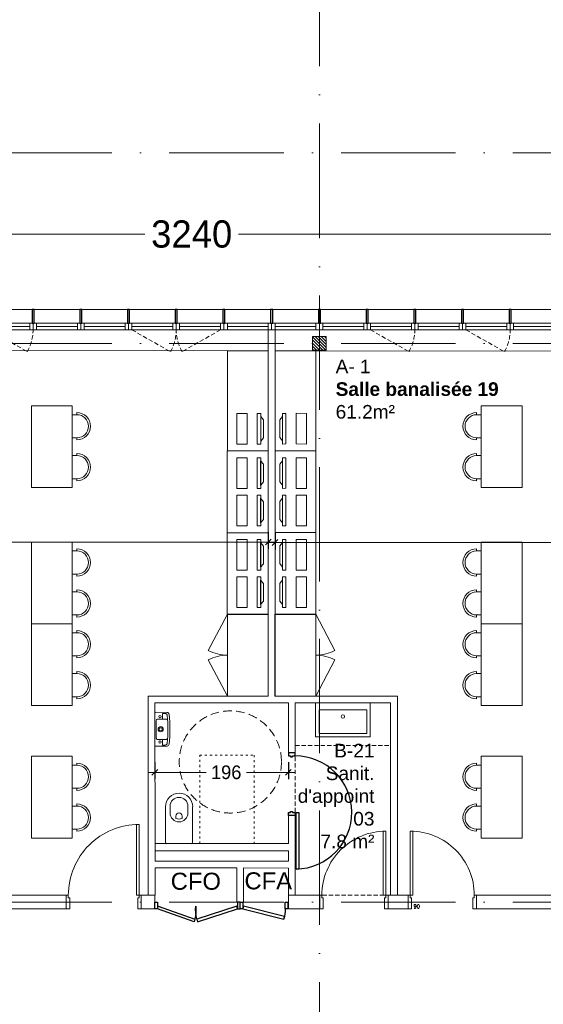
# Model space of a CAD drawing. Header units: centimetres. Extents: x 100159 to 225226, y -81380 to -23241.
# Tile 43 of 139: x 205420 to 206188, y -66844 to -65399. Entities that reach past the tile are written whole.
import ezdxf
from ezdxf.xclip import XClip

# ---------------------------------------------------------------- set-up
doc = ezdxf.new("R2010")
doc.units = ezdxf.units.CM
doc.header["$XCLIPFRAME"] = 2
for name, pattern in [('ACAD_ISO03W100', [30, 12, -18]), ('ACAD_ISO10W100', [18, 12, -3, 0, -3]), ('CACHE', [9.525, 6.35, -3.175]), ('CACHE2', [0.1875, 0.125, -0.0625]), ('CACHEX2', [19.05, 12.7, -6.35])]:
    doc.linetypes.add(name, pattern=pattern)
doc.layers.get('0').update_dxf_attribs({"lineweight": 5})
for name, color, linetype, lineweight in [('10', 252, 'Continuous', 5), ('13', 251, 'Continuous', 9), ('17', 6, 'Continuous', 5), ('34', 252, 'Continuous', 5), ('40', 8, 'CACHEX2', 5), ('DDL- CLOISONS DOUBLAGES', 1, 'Continuous', 5), ('DDL- MENUISERIES INT', 51, 'Continuous', 5), ('DDL- STRUCTURE', 5, 'Continuous', 5), ('DDL-HAB-COTES', 161, 'Continuous', 9), ('DDL-HAB-MOBILIER', 252, 'Continuous', 9), ('DDL-HAB-PMR', 251, 'Continuous', 9), ('DDL-HACHURES POCHAGE GRIS', 251, 'Continuous', 5), ('DDL-TECH-PLOMB CVC', 251, 'Continuous', 5), ('DDL-TRAIT AXES', 1, 'ACAD_ISO10W100', 5)]:
    doc.layers.add(name, color=color, linetype=linetype, lineweight=lineweight)
for name, color, linetype in [('18', 8, 'Continuous'), ('23', 63, 'Continuous'), ('37', 8, 'Continuous'), ('44', 7, 'Continuous'), ('DDL-PLAN MASSE PAYSAGE', 7, 'Continuous'), ('DDL-TEXTE 01', 7, 'Continuous')]:
    doc.layers.add(name, color=color, linetype=linetype)
doc.layers.add('GEL', color=113, linetype='Continuous', plot=False)
doc.styles.add('ARIAL', font='arial.ttf', dxfattribs={"height": 25})
doc.styles.add('Century Gothic', font='GOTHIC.TTF')
doc.styles.add('COTA', font='romans.shx', dxfattribs={"width": 0.8})
doc.styles.get("Standard").update_dxf_attribs({"font": 'arial.ttf'})
doc.dimstyles.new('C100 cm', dxfattribs={"dimscale": 100, "dimtxt": 0.2, "dimasz": 0.085, "dimexe": 0.1, "dimexo": 0.0625, "dimgap": 0.09, "dimtad": 0, "dimdec": 0, "dimzin": 0, "dimdsep": 46, "dimtxsty": 'Century Gothic', "dimblk": 'OBLIQUE', "dimcen": 0.09, "dimdle": 0.1, "dimclrd": 256, "dimclrt": 256, "dimadec": 0, "dimazin": 0, "dimtfac": 1, "dimtdec": 0, "dimtofl": 0, "dimtmove": 2, "dimatfit": 2, "dimfxl": 0.15, "dimfxlon": 1, "dimtolj": 1, "dimtzin": 0, "dimlwd": -1, "dimarcsym": 0})
doc.dimstyles.new('portes', dxfattribs={"dimtxt": 6, "dimasz": 2.5, "dimexe": 1.25, "dimexo": 0.625, "dimtad": 1, "dimjust": 1, "dimtxsty": 'COTA', "dimblk": 'NONE', "dimcen": 2.5, "dimse1": 1, "dimse2": 1, "dimsd1": 1, "dimsd2": 1, "dimadec": 0, "dimazin": 0, "dimtfac": 1, "dimtix": 1, "dimtofl": 0, "dimtmove": 0, "dimatfit": 0, "dimldrblk": 'NONE', "dimfxl": 1, "dimarcsym": 0})

# ---------------------------------------------------------------- blocks, each defined once
blk = doc.blocks.new('A$C7FA553E3')
blk.add_lwpolyline([(0, 32), (70, 32), (70, 42), (0, 42)], close=True)
for points in [[(5, 32), (65, 32), (65, 42), (5, 42), (5, 32)], [(5, 37), (65, 37)]]:
    blk.add_lwpolyline(points)
at = {"linetype": 'CACHE'}
blk.add_lwpolyline([(5, 32), (61.5, 0)], dxfattribs=at)
blk.add_arc((6, 32), 64, 330.0443, 0.0023, dxfattribs=at)
blk = doc.blocks.new('A$C6C21683D')
blk.add_lwpolyline([(0, 0), (70, 0), (70, 10), (0, 10)], close=True)
for points in [[(5, 0), (65, 0), (65, 10), (5, 10), (5, 0)], [(5, 5), (65, 5)]]:
    blk.add_lwpolyline(points)
blk = doc.blocks.new('A$C4B07383D')
for points in [[(5, 6.1), (58.7, 25), (57.6, 28.9), (4, 10), (5, 6.1)], [(120, 6.1), (61.6, 25), (62.6, 28.9), (121, 10), (120, 6.1)], [(190.3, 21.2), (130, 6.1), (129, 10), (189.3, 25), (190.3, 21.2)], [(0, 10), (0, 0), (4, 0), (4, 10), (0, 10)], [(125, 10), (125, 0), (121, 0), (121, 10), (125, 10)], [(125, 10), (125, 0), (129, 0), (129, 10), (125, 10)], [(191.2, 10), (191.2, 0), (195.2, 0), (195.2, 10), (191.2, 10)]]:
    blk.add_lwpolyline(points)
for centre, radius, start, end in [((-12.8, 10), 73, 356.9517, 11.8441), ((132.8, 10), 73, 168.1559, 183.0483), ((133.2, 10), 58, 0, 14.9999)]:
    blk.add_arc(centre, radius, start, end)
blk = doc.blocks.new('*D184')
at = {"layer": 'Defpoints', "color": 0, "transparency": 16777216}
for p in [(5, 0), (105, 0), (105, 0)]:
    blk.add_point(p, dxfattribs=at)
at = {"layer": 'GEL', "color": 0, "transparency": 16777216, "insert": (14.6, 3.6), "char_height": 6, "attachment_point": 5, "style": 'COTA'}
blk.add_mtext('100', dxfattribs=at)
blk = doc.blocks.new('_None')
blk = doc.blocks.new('*D182')
at = {"layer": 'Defpoints', "color": 0, "transparency": 16777216}
for p in [(5, 0), (95, 0), (95, 0)]:
    blk.add_point(p, dxfattribs=at)
at = {"layer": 'GEL', "color": 0, "transparency": 16777216, "insert": (12.6, 3.6), "char_height": 6, "attachment_point": 5, "style": 'COTA'}
blk.add_mtext('90', dxfattribs=at)
blk = doc.blocks.new('_Oblique')
at = {"color": 0, "linetype": 'ByBlock', "lineweight": -2}
blk.add_line((-0.5, -0.5), (0.5, 0.5), dxfattribs=at)
blk = doc.blocks.new('*D271')
at = {"layer": 'DDL-HAB-COTES', "color": 0, "lineweight": -2, "transparency": 16777216}
for p, q in [((207420.1, -65713.9), (207420.1, -65703.9)), ((204180.1, -65713.9), (204180.1, -65723.9))]:
    blk.add_line(p, q, dxfattribs=at)
at = {"layer": 'DDL-HAB-COTES', "transparency": 16777216}
for p, q in [((204170.1, -65713.9), (205603.4, -65713.9)), ((207430.1, -65713.9), (205741.1, -65713.9))]:
    blk.add_line(p, q, dxfattribs=at)
at = {"layer": 'Defpoints', "color": 0, "transparency": 16777216}
for p in [(204180.1, -65604.3), (204180.1, -65713.9), (207420.1, -65824.3)]:
    blk.add_point(p, dxfattribs=at)
at = {"layer": 'DDL-HAB-COTES', "transparency": 16777216, "xscale": 8.5, "yscale": 8.5, "zscale": 8.5, "rotation": 180}
blk.add_blockref('_Oblique', (204180.1, -65713.9), dxfattribs=at)
at = {"layer": 'DDL-HAB-COTES', "transparency": 16777216, "xscale": 8.5, "yscale": 8.5, "zscale": 8.5}
blk.add_blockref('_Oblique', (207420.1, -65713.9), dxfattribs=at)
at = {"layer": 'DDL-HAB-COTES', "lineweight": -3, "transparency": 16777216, "insert": (205672.3, -65713.9), "char_height": 40, "attachment_point": 5, "style": 'Century Gothic'}
blk.add_mtext('\\A1;3240', dxfattribs=at)
blk = doc.blocks.new('E1261-p')
for p, q in [((0, -24), (0, 24)), ((1, 25), (18.1, 24.6)), ((3.8, 15), (17, 14.8)), ((11, 22.2), (11, 14.9)), ((12, 23.2), (15.2, 23.2)), ((2, 0), (2, 13)), ((2, 0), (2, -13)), ((1, -25), (18.1, -24.6)), ((3.8, -15), (17, -14.8)), ((11, -22.2), (11, -14.9)), ((12, -23.2), (15.2, -23.2))]:
    blk.add_line(p, q)
for centre, radius in [((7.5, 18.7), 1.75), ((8.5, 0), 3.75), ((8.5, 0), 2.25), ((7.5, -18.8), 1.75)]:
    blk.add_circle(centre, radius)
for centre, radius, start, end in [((1, 24), 1, 90, 180), ((3.9, 13.1), 1.86, 91.5636, 185.7674), ((12, 22.2), 1, 88.6511, 180), ((15.1, 20.2), 3, 4.8914, 88.6511), ((16.7, 12.9), 1.97, 1.8853, 80.7331), ((18, 21.6), 3, 5.174, 88.6511), ((-220.5, 0), 239.5, 0, 4.8914), ((-220.5, 0), 242.5, 354.826, 5.174), ((-220.5, 0), 239.5, 355.1086, 360), ((3.9, -13.1), 1.86, 174.2326, 268.4364), ((16.7, -12.9), 1.97, 279.2669, 358.1147), ((1, -24), 1, 180, 270), ((12, -22.2), 1, 180, 271.3489), ((15.1, -20.2), 3, 271.3489, 355.1086), ((18, -21.6), 3, 271.3489, 354.826)]:
    blk.add_arc(centre, radius, start, end)
blk = doc.blocks.new('A$C19797035')
at = {"linetype": 'Continuous'}
for points in [[(54.3, 32.9), (52.5, 28.2), (10.3, 43.6), (12, 48.3)], [(46.7, 39.9), (50, 34.4), (16.2, 46.7), (22.3, 48.8)], [(42.3, 0), (0, 15.4), (5.1, 29.5), (47.4, 14.1)]]:
    blk.add_lwpolyline(points, close=True, dxfattribs=at)
blk = doc.blocks.new('bloc 2 postes info')
at = {"layer": 'DDL-HAB-MOBILIER', "linetype": 'Continuous'}
blk.add_lwpolyline([(200800.7, -66224.9), (200920.7, -66224.9), (200920.7, -66164.9), (200800.7, -66164.9)], close=True, dxfattribs=at)
at = {"layer": 'DDL-HAB-MOBILIER', "rotation": 19.99999999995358}
for p in [(200816, -66225.4), (200871, -66225.4)]:
    blk.add_blockref('A$C19797035', p, dxfattribs=at)
blk = doc.blocks.new('A$C7DD83F9D')
at = {"ltscale": 0.5}
for p, q in [((20, 107), (20, 110)), ((20, 107), (26.8, 107)), ((26.8, 73), (26.8, 107)), ((20, 73), (26.8, 73)), ((20, 73), (20, 70)), ((20, 47), (20, 50)), ((20, 47), (26.8, 47)), ((26.8, 13), (26.8, 47)), ((20, 13), (26.8, 13)), ((20, 13), (20, 10))]:
    blk.add_line(p, q, dxfattribs=at)
at = {"linetype": 'Continuous', "flags": 128}
blk.add_lwpolyline([(26.8, 120), (26.8, 0), (86.8, 0), (86.8, 120), (26.8, 120)], dxfattribs=at)
at = {"ltscale": 0.5}
for centre, radius in [((20, 90), 20), ((20, 90), 17), ((20, 30), 20), ((20, 30), 17)]:
    blk.add_arc(centre, radius, 90, 270, dxfattribs=at)
blk = doc.blocks.new('Lame 20x3')
blk.add_lwpolyline([(209069.8, -45704.2), (209069.8, -45724.2), (209072.8, -45724.2), (209072.8, -45704.2), (209069.8, -45704.2)])
blk = doc.blocks.new('*U378')
at = {"layer": '44'}
blk.add_blockref('Lame 20x3', (-209071.3, 45714.2), dxfattribs=at)
blk = doc.blocks.new('*U379')
at = {"color": 0, "linetype": 'ByBlock', "lineweight": -2, "transparency": 16777216}
for p in [(-1890, 0), (-1820, 0), (-1750, 0), (-1680, 0), (-1610, 0), (-1540, 0), (-1470, 0), (-1400, 0), (-1330, 0), (-1260, 0), (-1190, 0)]:
    blk.add_blockref('*U378', p, dxfattribs=at)
blk = doc.blocks.new('*U19')
at = {"linetype": 'ACAD_ISO03W100', "lineweight": 20, "ltscale": 0.25}
blk.add_lwpolyline([(-60, 0), (20, 0), (20, 130), (-60, 130)], close=True, dxfattribs=at)
blk = doc.blocks.new('*U467')
at = {"flags": 128}
for points in [[(5.5, 0), (10, 0), (10, -3), (11.5, -3), (11.5, -6), (10, -6), (10, -10), (5.5, -10)], [(97.5, 0), (93, 0), (93, -3), (91.5, -3), (91.5, -6), (93, -6), (93, -10), (97.5, -10)]]:
    blk.add_lwpolyline(points, close=True, dxfattribs=at)
blk.add_lwpolyline([(-73, -11.5), (10, -11.5), (10, -15.5), (-73, -15.5)], close=True)
blk.add_arc((10, -10), 83, 181.0354, 0)
at = {"layer": '37', "style": 'ARIAL'}
for tag, p in [('TYPE', (13.7, 25)), ('PF-CF', (24.2, 25))]:
    blk.add_attdef(tag, p, '', height=7, rotation=90, dxfattribs=at)
blk = doc.blocks.new('armoire120')
at = {"layer": '13'}
blk.add_lwpolyline([(202579.7, -43308.5), (202579.7, -43188.5), (202639.7, -43188.5), (202639.7, -43308.5)], close=True, dxfattribs=at)
for points in [[(202639.7, -43188.5), (202667.7, -43241.5)], [(202639.7, -43308.5), (202667.7, -43255.4)]]:
    blk.add_lwpolyline(points, dxfattribs=at)
for centre, start, end in [((202639.7, -43188.5), 269.9999, 297.8405), ((202639.7, -43308.5), 62.1592, 89.9998)]:
    blk.add_arc(centre, 60, start, end, dxfattribs=at)
blk = doc.blocks.new('cuvette ralongée')
for points in [[(128417.3, 38173), (128392.4, 38127.4)], [(128420, 38173.8), (128451.6, 38156.6)], [(128427.5, 38108.2), (128452.4, 38153.8)], [(128402.8, 38131.9), (128398, 38123.1)], [(128412.5, 38131.8), (128414.1, 38134.9)], [(128420.4, 38127.5), (128422, 38130.6)], [(128425.7, 38119.5), (128420.9, 38110.7)]]:
    blk.add_lwpolyline(points)
for centre, radius, start, end in [((128419.1, 38172.1), 2, 61.3627, 151.3627), ((128450.7, 38154.8), 2, 331.3627, 61.3627), ((128414.3, 38125.7), 13, 61.3627, 151.3627), ((128416.4, 38129.6), 4.5, 151.3627, 241.3627), ((128413.5, 38124.3), 10.6, 36.2419, 86.4835), ((128414.3, 38125.7), 13, 331.3627, 61.3627), ((128409.9, 38117.8), 20, 151.3627, 241.3627), ((128409.5, 38116.9), 13, 151.3627, 241.3627), ((128416.4, 38129.6), 4.5, 241.3627, 331.3627), ((128409.9, 38117.8), 20, 241.3627, 331.3627), ((128409.5, 38116.9), 13, 241.3627, 331.3627)]:
    blk.add_arc(centre, radius, start, end)
blk = doc.blocks.new('lavabo80')
at = {"layer": '34'}
for points in [[(205741.9, -44948.4), (205741.9, -44868.4), (205791.9, -44868.4), (205791.9, -44948.4)], [(205746.9, -44943.4), (205746.9, -44873.4), (205781.9, -44873.4), (205781.9, -44943.4)]]:
    blk.add_lwpolyline(points, close=True, dxfattribs=at)
blk.add_circle((205771.9, -44908.4), 2.5, dxfattribs=at)
blk = doc.blocks.new('*D474')
at = {"layer": 'DDL-HAB-COTES', "color": 0, "lineweight": -2, "transparency": 16777216}
for p, q in [((205794.6, -66151.6), (205794.6, -66176.6)), ((206624.6, -66151.6), (206624.6, -66176.6))]:
    blk.add_line(p, q, dxfattribs=at)
at = {"layer": 'DDL-HAB-COTES', "transparency": 16777216}
for p, q in [((205784.6, -66166.6), (206269.3, -66166.6)), ((206634.6, -66166.6), (206331.7, -66166.6))]:
    blk.add_line(p, q, dxfattribs=at)
at = {"layer": 'Defpoints', "color": 0, "transparency": 16777216}
for p in [(205794.6, -65885.7), (206624.6, -65885.7), (205794.6, -66166.6)]:
    blk.add_point(p, dxfattribs=at)
at = {"layer": 'DDL-HAB-COTES', "transparency": 16777216, "xscale": 8.5, "yscale": 8.5, "zscale": 8.5, "rotation": 180}
blk.add_blockref('_Oblique', (205794.6, -66166.6), dxfattribs=at)
at = {"layer": 'DDL-HAB-COTES', "transparency": 16777216, "xscale": 8.5, "yscale": 8.5, "zscale": 8.5}
blk.add_blockref('_Oblique', (206624.6, -66166.6), dxfattribs=at)
at = {"layer": 'DDL-HAB-COTES', "lineweight": -3, "transparency": 16777216, "insert": (206300.5, -66166.6), "char_height": 20, "attachment_point": 5, "style": 'Century Gothic'}
blk.add_mtext('\\A1;830', dxfattribs=at)
blk = doc.blocks.new('*D475')
at = {"layer": 'DDL-HAB-COTES', "color": 0, "lineweight": -2, "transparency": 16777216}
for p, q in [((204953.6, -66150.9), (204953.6, -66175.9)), ((205784.6, -66150.9), (205784.6, -66175.9))]:
    blk.add_line(p, q, dxfattribs=at)
at = {"layer": 'DDL-HAB-COTES', "transparency": 16777216}
for p, q in [((204943.6, -66165.9), (205318.7, -66165.9)), ((205794.6, -66165.9), (205375.7, -66165.9))]:
    blk.add_line(p, q, dxfattribs=at)
at = {"layer": 'Defpoints', "color": 0, "transparency": 16777216}
for p in [(204953.6, -65885.2), (205784.6, -65885.2), (204953.6, -66165.9)]:
    blk.add_point(p, dxfattribs=at)
at = {"layer": 'DDL-HAB-COTES', "transparency": 16777216, "xscale": 8.5, "yscale": 8.5, "zscale": 8.5, "rotation": 180}
blk.add_blockref('_Oblique', (204953.6, -66165.9), dxfattribs=at)
at = {"layer": 'DDL-HAB-COTES', "transparency": 16777216, "xscale": 8.5, "yscale": 8.5, "zscale": 8.5}
blk.add_blockref('_Oblique', (205784.6, -66165.9), dxfattribs=at)
at = {"layer": 'DDL-HAB-COTES', "lineweight": -3, "transparency": 16777216, "insert": (205347.2, -66165.9), "char_height": 20, "attachment_point": 5, "style": 'Century Gothic'}
blk.add_mtext('\\A1;831', dxfattribs=at)
blk = doc.blocks.new('*D537')
at = {"layer": 'DDL-HAB-COTES', "color": 0, "lineweight": -2, "transparency": 16777216}
for p, q in [((205618.3, -66489), (205618.3, -66514)), ((205814.2, -66489), (205814.2, -66514))]:
    blk.add_line(p, q, dxfattribs=at)
at = {"layer": 'DDL-HAB-COTES', "transparency": 16777216}
for p, q in [((205608.3, -66504), (205693.3, -66504)), ((205824.2, -66504), (205752.5, -66504))]:
    blk.add_line(p, q, dxfattribs=at)
at = {"layer": 'Defpoints', "color": 0, "transparency": 16777216}
for p in [(205618.3, -66402), (205814.2, -66402), (205814.2, -66504)]:
    blk.add_point(p, dxfattribs=at)
at = {"layer": 'DDL-HAB-COTES', "transparency": 16777216, "xscale": 8.5, "yscale": 8.5, "zscale": 8.5, "rotation": 180}
blk.add_blockref('_Oblique', (205618.3, -66504), dxfattribs=at)
at = {"layer": 'DDL-HAB-COTES', "transparency": 16777216, "xscale": 8.5, "yscale": 8.5, "zscale": 8.5}
blk.add_blockref('_Oblique', (205814.2, -66504), dxfattribs=at)
at = {"layer": 'DDL-HAB-COTES', "lineweight": -3, "transparency": 16777216, "insert": (205722.9, -66504), "char_height": 20, "attachment_point": 5, "style": 'Century Gothic'}
blk.add_mtext('\\A1;196', dxfattribs=at)
blk = doc.blocks.new('17.07 CADASTRE')
at = {"layer": '23'}
h = blk.add_hatch(dxfattribs=at)
h.set_pattern_fill('CROSS', color=9, scale=0.122312, angle=-74.5126)
h.set_pattern_definition([(285.487436, (-1752.3689, 119.6183), (0.95587097, -0.5410825), [0.38833935, -1.16501804]), (15.487436, (-1752.5042, 119.37936), (0.5410825, 0.95587097), [0.38833935, -1.16501804])])
h.paths.add_polyline_path([(296.556, 77.111), (237.111, 55.333), (234.333, 63.889), (230.222, 79.222), (287.333, 104.778), (286, 108.667), (283.764, 107.684), (283.586, 107.684), (284.556, 108.111), (281.778, 113.778), (279.556, 117), (276.889, 119.556), (274.222, 121.222), (271, 122.222), (267.222, 123.778), (264.111, 125.444), (253.889, 127.667), (249.222, 128.444), (241, 128.111), (233.111, 127.444), (216.889, 124.444), (201.667, 120.778), (176.222, 114.111), (165.556, 111.111), (124.556, 102.444), (122.333, 102.222), (76.778, 95.667), (65.222, 94.333), (35.444, 90.111), (31.667, 89.667), (13.222, 87.017), (13.222, 11), (305.953, 11), (306.333, 20.889), (306.457, 20.91), (306.778, 27.444), (306.556, 41.222), (304.889, 48.667)])
h.paths.add_polyline_path([(382.444, 188.112), (366.222, 179.889), (324.333, 156.222), (321.556, 150.111), (319.889, 143.222), (318.444, 140), (316.333, 136.444), (312.889, 132.222), (311, 129.556), (309.667, 127), (309.222, 124.889), (309.111, 121.556), (313, 67.111), (320.889, 34.556), (323.889, 23), (326.72, 11), (382.444, 11)])
h.paths.add_polyline_path([(114.441, 168.682), (114.556, 172.222), (114.765, 174.055), (114.889, 176.111), (115.444, 180), (117, 187), (119.807, 200.743), (131.778, 243.333), (132.667, 246.889), (134.333, 259.778), (123.889, 263.889), (95.589, 275.588), (95.778, 276.111), (116.444, 322.667), (114.867, 324.739), (110, 330.778), (101, 340.111), (94.778, 345.889), (88.111, 351.333), (84.333, 354.222), (77.667, 358.667), (70, 363), (64.667, 366.778), (62.667, 368.556), (61, 370.778), (59.667, 373.333), (57.444, 376.444), (55, 379.889), (50.444, 384.111), (47.778, 386.111), (42.889, 389.333), (34.778, 392.222), (29.778, 390.222), (28, 389.111), (23.444, 385.111), (19.596, 381.153), (45.333, 361.111), (41.87, 356.754), (41.556, 357), (39.111, 354), (13.222, 374.341), (13.222, 359.889), (17.111, 358.444), (17.556, 359.444), (21.111, 358), (20.778, 357), (22.556, 356.333), (22.889, 357.333), (29.222, 354.889), (26.333, 347.667), (22.889, 349), (21.556, 345.667), (17.889, 347.111), (18.556, 348.889), (13.222, 350.98), (13.222, 268.872), (22.444, 266.333), (20.333, 258.444), (13.222, 260.467), (13.222, 114.187), (18.444, 116), (18.889, 112.778), (28.889, 113.333), (38.667, 115.778), (41.333, 115.778), (59.333, 118.667), (82, 120.333), (98.222, 123.111), (115.889, 127.889), (114.889, 141.889), (114.853, 142.698), (114.556, 146.667), (114.435, 152.182), (114.222, 157), (114.259, 160.231), (114.222, 161.889), (114.123, 164.5), (114.333, 166.889)])
h.paths.add_polyline_path([(35.889, 199), (33.222, 200.111), (35, 204.222), (37.556, 203)], flags=16)
h.paths.add_polyline_path([(48.222, 318.556), (43.778, 319.556), (44.333, 321.778), (38.889, 323), (39, 323.778), (35, 324.667), (35.111, 325.333), (31.556, 326.111), (33.444, 334.667), (40.444, 333), (40.222, 332.111), (43.222, 331.444), (42.889, 330), (46, 329.333), (49, 342.556), (55.111, 337.444), (53, 328.556), (50.667, 329.111)], flags=16)
h.paths.add_polyline_path([(23.889, 322.556), (20.556, 323.222), (21.111, 326.222), (24.556, 325.556)], flags=16)
h.paths.add_polyline_path([(19.667, 324.111), (14.111, 325.222), (14.556, 327.889), (20.222, 326.778)], flags=16)
h.paths.add_polyline_path([(57.556, 349), (56.556, 349.778), (56, 349.111), (53.667, 350.778), (54, 351.444), (50.556, 354.111), (52.889, 357.333), (53.667, 356.889), (54.444, 358), (53.778, 358.556), (59.667, 366.333), (64.444, 362.556), (60.444, 357.111), (64.444, 353.778), (61.889, 350.556), (59.889, 352.111)], flags=16)
h.paths.add_polyline_path([(38.667, 373.444), (35.778, 375.889), (35.444, 375.556), (32.333, 378), (33.111, 379.111), (30, 381.444), (32.444, 384.778), (35.556, 382.222), (36, 382.889), (36.889, 382.333), (37.889, 383.667), (40.444, 381.444), (42.889, 384.667), (47.778, 380.889), (42.889, 374.556), (40.778, 376.222)], flags=16)
h.paths.add_polyline_path([(64.778, 393.222), (55, 404.111), (51.333, 405.889), (50, 405.222), (47.889, 404.556), (45.556, 404.556), (44.778, 404.667), (43.889, 405.111), (34.778, 392.222), (42.889, 389.333), (47.778, 386.111), (50.444, 384.111), (55, 379.889), (57.444, 376.444), (59.667, 373.333), (61, 370.778), (62.667, 368.556), (64.667, 366.778), (70, 363), (77.667, 358.667), (84.333, 354.222), (88.111, 351.333), (94.778, 345.889), (101, 340.111), (110, 330.778), (112.546, 327.619), (117, 349.111), (122, 359.222), (113.222, 363.667), (115.333, 367.889), (104.333, 373.444), (104.111, 373), (103.667, 373.222), (103.889, 373.667)])
h.paths.add_polyline_path([(60.667, 391.556), (67.111, 388.333), (66.333, 386.667), (70.778, 384.444), (67.333, 377.444), (61, 380.556), (61.667, 381.889), (57, 384.222)], flags=16)
h.paths.add_polyline_path([(56.111, 388.778), (44.667, 394.444), (48.111, 401.222), (52.444, 399.111), (52.556, 399.556), (55.444, 398.111), (53.889, 395), (58.111, 393)], flags=16)
h.paths.add_polyline_path([(74.333, 380.889), (79.667, 378.222), (80.333, 379.556), (83.444, 378.111), (79.333, 369.889), (70.889, 374.222)], flags=16)
h.paths.add_polyline_path([(87.444, 378.444), (92.444, 376), (90.556, 372.333), (90, 372.667), (88.556, 369.778), (93.889, 367.222), (90.667, 360.778), (81, 365.556)], flags=16)
h.paths.add_polyline_path([(97.444, 368.111), (107.667, 363.111), (104.556, 356.778), (94.333, 361.778)], flags=16)
h.paths.add_polyline_path([(109.222, 359.889), (112.444, 358.222), (111.778, 357), (113.222, 356.222), (114.444, 358.667), (117.667, 357), (111, 343.444), (106.667, 345.556), (108, 348.333), (104.444, 350.111)], flags=16)
h.paths.add_polyline_path([(138.333, 392.333), (139.444, 392.667), (142.289, 398.356), (133.889, 402.556), (137.222, 409.444), (142.667, 406.667), (143.556, 408.444), (146.6, 406.978), (147.111, 408), (146.954, 409.778), (132.144, 409.778), (130.222, 406), (122.667, 409.778), (88.627, 409.778), (92.222, 408), (85.444, 394.444), (81.667, 396.333), (82.667, 398.444), (80.556, 399.556), (81.667, 401.667), (77.444, 403.778), (80.481, 409.778), (77.236, 409.778), (74.889, 405), (69.444, 407.778), (69.889, 408.778), (67.857, 409.778), (56.288, 409.778), (58.444, 408.667), (64.444, 402), (64.889, 402.333), (65.111, 402), (64.778, 401.667), (68.222, 397.778), (70.667, 396.556), (71.667, 398.667), (76.333, 396.333), (75.333, 394.222), (83.333, 390.222), (84.333, 392.333), (89, 390), (88.222, 388.333), (88.556, 388.111), (88.444, 387.778), (96, 383.889), (97, 386), (105.444, 381.778), (104.444, 379.667), (118, 372.889), (119.063, 372.48), (121, 372.111), (123.444, 372.222), (123.333, 372.667), (123.778, 372.778), (123.889, 372.333), (124.556, 372.556), (126.503, 373.571), (127.437, 374.272), (128.105, 375.058), (128.808, 376.042), (120.778, 380.222), (120.889, 380.444), (117.444, 382.111), (119.889, 386.778), (123.222, 385.111), (123.778, 386.111), (131.912, 381.934), (136.222, 390.556), (136.417, 390.75), (136.556, 391), (137.444, 391.778)])
h.paths.add_polyline_path([(94.778, 396.222), (95.111, 397), (90.889, 399.111), (93, 403.333), (93.889, 402.889), (95.333, 405.667), (98, 404.333), (98.333, 405), (101.889, 403.111), (101.667, 402.556), (104.556, 401.111), (101.111, 394), (98.111, 395.556), (97.667, 394.667)], flags=16)
h.paths.add_polyline_path([(104.778, 389.444), (108.222, 396.333), (118.667, 391.222), (115.667, 385.222), (112.889, 386.556), (112.444, 385.667)], flags=16)
blk = doc.blocks.new('*U183')
blk.add_line((110, 20), (110, 0))
blk.add_lwpolyline([(3, 20), (3, 124), (7, 124), (7, 20)], close=True)
for points in [[(0, 0), (5, 0), (5, 16), (3, 16), (3, 20), (0, 20), (0, 20)], [(0, 20), (0, 0)], [(110, 0), (105, 0), (105, 16), (107, 16), (107, 20), (110, 20), (110, 20)]]:
    blk.add_lwpolyline(points)
blk.add_arc((3, 20), 104, 359.999971, 90.000029)
at = {"layer": 'GEL'}
dim = blk.add_linear_dim(base=(105, 0), p1=(5, 0), p2=(105, 0), dimstyle='portes', dxfattribs=at)
dim.commit()
dim.dimension.update_dxf_attribs({"geometry": '*D184', "text_midpoint": (14.579, 3.625)})
blk = doc.blocks.new('*U181')
blk.add_line((100, 20), (100, 0))
blk.add_lwpolyline([(3, 20), (3, 114), (7, 114), (7, 20)], close=True)
for points in [[(0, 0), (5, 0), (5, 16), (3, 16), (3, 20), (0, 20), (0, 20)], [(0, 20), (0, 0)], [(100, 0), (95, 0), (95, 16), (97, 16), (97, 20), (100, 20), (100, 20)]]:
    blk.add_lwpolyline(points)
blk.add_arc((3, 20), 94, 359.999971, 90.000029)
at = {"layer": 'GEL'}
dim = blk.add_linear_dim(base=(95, 0), p1=(5, 0), p2=(95, 0), dimstyle='portes', dxfattribs=at)
dim.commit()
dim.dimension.update_dxf_attribs({"geometry": '*D182', "text_midpoint": (12.636, 3.625)})

msp = doc.modelspace()

# ---------------------------------------------------------------- hatches: boundary and pattern name
at = {"layer": 'DDL-HACHURES POCHAGE GRIS'}
h = msp.add_hatch(dxfattribs=at)
h.set_pattern_fill('ANSI31', color=256, angle=90)
h.set_pattern_definition([(135, (0, -6734.5728), (-2.24506403, -2.24506403), [])])
h.paths.add_polyline_path([(205849.6, -65864.1), (205869.6, -65864.1), (205869.6, -65884.1), (205849.6, -65884.1)])

# ---------------------------------------------------------------- linework, layer by layer
at = {"layer": '10'}
for points in [[(207399.6, -65824.3), (204180.1, -65824.3)], [(205023.6, -65884.3), (205783.6, -65885.2)], [(205794.6, -65885.1), (206624.6, -65885.7)]]:
    msp.add_lwpolyline(points, dxfattribs=at)
at = {"layer": '40'}
msp.add_circle((205729, -66488.7), 75, dxfattribs=at)
at = {"layer": 'DDL- CLOISONS DOUBLAGES'}
for p, q in [((205784.6, -66392), (205784.6, -65854.4)), ((205794.6, -66392), (205794.6, -65854.4)), ((205618.3, -66402), (205618.8, -66634.2)), ((205814.2, -66402), (205618.3, -66402)), ((205964.1, -66402), (205824.2, -66402)), ((205964.1, -66684.4), (205964.1, -66402)), ((205618.8, -66634.2), (205814.1, -66634.2)), ((205824.1, -66634.3), (205824.1, -66684.4)), ((205618.8, -66644.2), (205618.9, -66684.3)), ((205814.1, -66684.4), (205814.1, -66644.4))]:
    msp.add_line(p, q, dxfattribs=at)
for points in [[(205784.6, -66392), (205608.3, -66392), (205608.3, -66684.4)], [(205974.1, -66684.4), (205974.1, -66392), (205794.6, -66392)], [(205814.2, -66402), (205814.2, -66475.4)], [(205824.2, -66402), (205824.2, -66475.4)], [(205824.2, -66475.4), (205814.2, -66475.4)], [(205824.1, -66567.4), (205814.1, -66567.4)], [(205814.1, -66567.4), (205814.1, -66608.6)], [(205824.1, -66567.4), (205824.1, -66634.2)], [(205618.7, -66608.6), (205814.2, -66608.6)], [(205618.8, -66619.2), (205814.2, -66619.2)], [(205814.1, -66619.2), (205814.1, -66634.2)], [(205618.8, -66644.2), (205738.3, -66644.2)], [(205738.3, -66644.2), (205738.3, -66694.3), (205748.3, -66694.3), (205748.3, -66644.3), (205814.1, -66644.4)]]:
    msp.add_lwpolyline(points, dxfattribs=at)
at = {"layer": 'DDL- STRUCTURE'}
for points in [[(205849.6, -65864.1), (205869.6, -65864.1), (205869.6, -65884.1), (205849.6, -65884.1)], [(205163.6, -66684.3), (205488.3, -66684.3), (205488.3, -66704.3), (205163.6, -66704.3)], [(205598.3, -66684.3), (205618.3, -66684.3), (205618.3, -66704.3), (205598.3, -66704.3)], [(205814.1, -66684.3), (205860.3, -66684.3), (205860.3, -66704.3), (205814.1, -66704.3)], [(205960.3, -66684.3), (205989.9, -66684.3), (205989.9, -66704.3), (205960.3, -66704.3)], [(206089.9, -66684.3), (206414.6, -66684.3), (206414.6, -66704.3), (206089.9, -66704.3)]]:
    msp.add_lwpolyline(points, close=True, dxfattribs=at)
at = {"layer": 'DDL-HAB-MOBILIER', "linetype": 'Continuous'}
for points in [[(205784.6, -65885.2), (205784.6, -66032.1), (205724.6, -66032.1), (205724.6, -65885.2)], [(205854.6, -65885.1), (205854.6, -66032), (205794.6, -66032), (205794.6, -65885.1)]]:
    msp.add_lwpolyline(points, close=True, dxfattribs=at)
at = {"layer": 'DDL-HAB-PMR', "linetype": 'CACHE2', "ltscale": 50}
msp.add_lwpolyline([(205964.1, -66684.4), (205824.1, -66684.4), (205824.1, -66464.4), (205964.1, -66464.4)], close=True, dxfattribs=at)
at = {"layer": 'DDL-TRAIT AXES', "ltscale": 14}
for p, q in [((205859.6, -64291.1), (205859.6, -68366.6)), ((199084.7, -65594.3), (208105.6, -65594.3)), ((199084.7, -65874.2), (208105.6, -65874.2)), ((199084.7, -66694.3), (208104.5, -66694.3))]:
    msp.add_line(p, q, dxfattribs=at)

# ---------------------------------------------------------------- block references
at = {"linetype": 'Continuous'}
msp.add_blockref('*U379', (207329.6, -65834.3), dxfattribs=at)
at = {"linetype": 'Continuous', "rotation": 90}
msp.add_blockref('lavabo80', (160985.7, -272193.9), dxfattribs=at)
at = {"layer": '10', "xscale": -1}
for p in [(205523.9, -66085.9), (205523.9, -66285.9)]:
    msp.add_blockref('A$C7DD83F9D', p, dxfattribs=at)
at = {"layer": '10'}
for p in [(206070.3, -66085.9), (206070.3, -66285.9)]:
    msp.add_blockref('A$C7DD83F9D', p, dxfattribs=at)
at = {"layer": '10', "rotation": 180}
for p in [(205523.9, -66285.9), (205523.9, -66480.4)]:
    msp.add_blockref('A$C7DD83F9D', p, dxfattribs=at)
at = {"layer": '10', "xscale": -1, "rotation": 180}
for p in [(206070.3, -66285.9), (206070.3, -66480.4)]:
    msp.add_blockref('A$C7DD83F9D', p, dxfattribs=at)
at = {"layer": '17'}
for name, p in [('A$C7FA553E3', (205369.6, -65886.3)), ('A$C6C21683D', (205439.6, -65854.3)), ('A$C6C21683D', (205509.6, -65854.3)), ('A$C7FA553E3', (205579.6, -65886.3)), ('A$C6C21683D', (205859.6, -65854.3)), ('A$C7FA553E3', (205929.6, -65886.3)), ('A$C6C21683D', (205999.6, -65854.3)), ('A$C7FA553E3', (206069.6, -65886.3)), ('A$C6C21683D', (206139.6, -65854.3))]:
    msp.add_blockref(name, p, dxfattribs=at)
at = {"layer": '17', "xscale": -1}
for name, p in [('A$C7FA553E3', (205719.6, -65886.3)), ('A$C6C21683D', (205789.6, -65854.3)), ('A$C6C21683D', (205859.6, -65854.3))]:
    msp.add_blockref(name, p, dxfattribs=at)
at = {"layer": '18', "rotation": 90}
msp.add_blockref('*U467', (205814.2, -66572.9), dxfattribs=at)
at = {"layer": '18', "xscale": -1, "rotation": 180}
msp.add_blockref('A$C4B07383D', (205618.3, -66694.3), dxfattribs=at)
at = {"layer": '34'}
msp.add_blockref('E1261-p', (205618.3, -66440.7), dxfattribs=at)
at = {"layer": '40', "xscale": -1}
msp.add_blockref('*U19', (205704.1, -66608.6), dxfattribs=at)
at = {"layer": 'DDL- MENUISERIES INT', "xscale": -1}
for name, p in [('*U183', (205598.3, -66704.3)), ('*U181', (205960.3, -66704.3))]:
    msp.add_blockref(name, p, dxfattribs=at)
at = {"layer": 'DDL- MENUISERIES INT'}
msp.add_blockref('*U181', (205989.9, -66704.3), dxfattribs=at)
at = {"layer": 'DDL-HAB-MOBILIER', "rotation": 289.9999999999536}
msp.add_blockref('A$C19797035', (205724.1, -65982.4), dxfattribs=at)
at = {"layer": 'DDL-HAB-MOBILIER', "xscale": -1, "rotation": 70.00000000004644}
msp.add_blockref('A$C19797035', (205855.1, -65982.2), dxfattribs=at)
at = {"layer": 'DDL-HAB-MOBILIER', "linetype": 'Continuous'}
for name, p, rotation in [('bloc 2 postes info', (271949.4, 134768.6), 270), ('bloc 2 postes info', (271949.4, 134648.6), 270), ('armoire120', (408364.3, -109580.4), 180)]:
    msp.add_blockref(name, p, dxfattribs=dict(at, rotation=rotation))
at = {"layer": 'DDL-HAB-MOBILIER', "linetype": 'Continuous', "xscale": -1}
for name, p, rotation in [('bloc 2 postes info', (139629.7, 134768.7), 90), ('bloc 2 postes info', (139629.7, 134648.7), 90), ('armoire120', (3214.8, -109580.4), 180)]:
    msp.add_blockref(name, p, dxfattribs=dict(at, rotation=rotation))
at = {"layer": 'DDL-PLAN MASSE PAYSAGE', "linetype": 'ByBlock'}
ref = msp.add_blockref('17.07 CADASTRE', (176094.2, -61986.4), dxfattribs=dict(at, xscale=106.2859075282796, yscale=106.2859075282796, zscale=106.2859075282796, rotation=344.5125640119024))
XClip(ref).set_block_clipping_path([(36.599704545, 85.9239172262), (419.7690201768, 192.095693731), (361.9471425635, 400.7723308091), (-21.2221730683, 294.6005543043)])
at = {"layer": 'DDL-TECH-PLOMB CVC', "rotation": 208.6376979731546}
msp.add_blockref('cuvette ralongée', (300086.3, 28443.1), dxfattribs=at)

# ---------------------------------------------------------------- texts
at = {"layer": 'DDL-TEXTE 01'}
for s, width, gutter_width, insert, char_height, attachment_point in [('A- 1\\P{\\fArial|b1|i0|c0|p34;Salle banalisée 19\\P}61.2m²', 460.179, 40, (205883.5, -65898), 20, 1), ("B-21\\PSanit. d'appoint \\P03\\P7.8 m²", 128.679, 40, (205940.4, -66462), 20, 3), ('CFO', 221.251, 12.5, (205641.5, -66651.3), 25, 1)]:
    msp.add_mtext_dynamic_manual_height_columns(s, width=width, gutter_width=gutter_width, heights=[0], dxfattribs=dict(at, insert=insert, char_height=char_height, attachment_point=attachment_point))
at = {"layer": 'DDL-TEXTE 01', "insert": (205749.7, -66650.7), "char_height": 25, "attachment_point": 1, "rotation": 359.9875}
msp.add_mtext_dynamic_manual_height_columns('CFA', width=138.905, gutter_width=12.5, heights=[0], dxfattribs=at)

# ---------------------------------------------------------------- dimensions: what is measured, and where the dimension line sits
at = {"layer": 'DDL-HAB-COTES', "lineweight": -3}
dim = msp.add_linear_dim(base=(204180.1, -65713.9), p1=(207420.1, -65824.3), p2=(204180.1, -65604.3), dimstyle='C100 cm', override={"dimtxt": 0.4, "dimfxl": 0}, dxfattribs=at)
dim.commit()
dim.dimension.update_dxf_attribs({"geometry": '*D271', "text_midpoint": (205672.3, -65713.9), "dimtype": 160})
for base, p1, p2, picture, middle in [((204953.6, -66165.9), (205784.6, -65885.2), (204953.6, -65885.2), '*D475', (205347.2, -66165.9)), ((205794.6, -66166.6), (206624.6, -65885.7), (205794.6, -65885.7), '*D474', (206300.5, -66166.6)), ((205814.2, -66504), (205618.3, -66402), (205814.2, -66402), '*D537', (205722.9, -66504))]:
    dim = msp.add_linear_dim(base=base, p1=p1, p2=p2, dimstyle='C100 cm', dxfattribs=at)
    dim.commit()
    dim.dimension.update_dxf_attribs({"geometry": picture, "text_midpoint": middle, "dimtype": 160})

doc.saveas('drawing.dxf')
